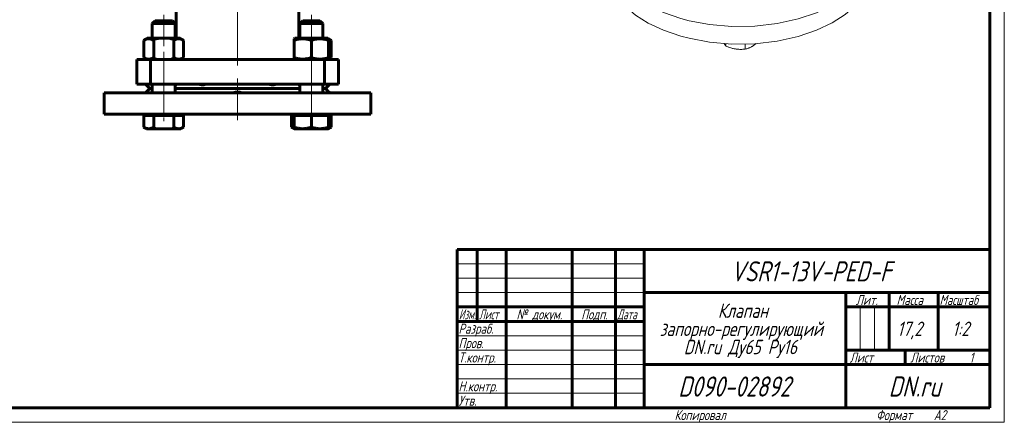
# Model space of a CAD drawing. Header units: millimetres. Extents: x 0 to 594, y 0 to 420.
# Tile 6 of 20: x 252 to 594, y 0 to 140. Entities that reach past the tile are written whole.
import ezdxf

# ---------------------------------------------------------------- set-up
doc = ezdxf.new("R2010")
doc.units = ezdxf.units.MM
for name, pattern in [('K5LT-1', [0]), ('K5LT_AXLED', [25.807274, 21.307274, -1.5, 1.5, -1.5]), ('K5LT_BASIC', [0]), ('K5LT_THIN', [0])]:
    doc.linetypes.add(name, pattern=pattern)
doc.layers.add('Системный слой', color=7, linetype='Continuous')
doc.layers.add('Системный слой (1)', color=7, linetype='Continuous', true_color=0x6c6c6c)
doc.styles.add('KDIMTEXTSTYLE', font='txt', dxfattribs={"width": 0.96, "oblique": 15, "height": 5})
doc.styles.add('KTEXTSTYLE', font='txt', dxfattribs={"width": 0.96, "height": 5})
doc.dimstyles.new('KDIMSTYLE (0.50)', dxfattribs={"dimtxt": 5, "dimasz": 1, "dimexe": 2, "dimexo": 0, "dimgap": 1, "dimtad": 1, "dimlfac": 2, "dimtxsty": 'KDIMTEXTSTYLE', "dimsah": 1, "dimcen": 0, "dimdle": 1, "dimadec": 0, "dimazin": 0, "dimtfac": 0.667, "dimtmove": 0, "dimatfit": 3, "dimfxl": 1, "dimtvp": 1, "dimtolj": 1, "dimtzin": 0, "dimarcsym": 0})

# ---------------------------------------------------------------- blocks, each defined once
blk = doc.blocks.new('U29')
at = {"layer": 'Системный слой (1)', "color": 143, "linetype": 'K5LT_BASIC', "lineweight": 60, "true_color": 0x33acca}
for p, q in [((306.53, 224.39), (306.53, 233.39)), ((306.53, 213.19), (306.53, 216.86)), ((306.53, 161.93), (306.53, 165.59)), ((306.53, 133.29), (306.53, 154.39))]:
    blk.add_line(p, q, dxfattribs=at)
blk = doc.blocks.new('U30')
at = {"layer": 'Системный слой (1)', "color": 143, "linetype": 'K5LT_BASIC', "lineweight": 60, "true_color": 0x33acca}
for p, q in [((349.03, 224.39), (349.03, 233.39)), ((349.03, 213.19), (349.03, 216.86)), ((349.03, 161.93), (349.03, 165.59)), ((349.03, 133.29), (349.03, 154.39))]:
    blk.add_line(p, q, dxfattribs=at)
blk = doc.blocks.new('U31')
at = {"layer": 'Системный слой (1)', "color": 143, "linetype": 'K5LT_BASIC', "lineweight": 60, "true_color": 0x33acca}
for p, q in [((359.42, 102.02), (359.73, 102.13)), ((359.73, 102.13), (360.04, 102.27)), ((360.04, 102.27), (360.34, 102.43))]:
    blk.add_line(p, q, dxfattribs=at)
blk = doc.blocks.new('U32')
at = {"layer": 'Системный слой (1)', "color": 143, "linetype": 'K5LT_BASIC', "lineweight": 60, "true_color": 0x33acca}
for p, q in [((346.49, 102.43), (346.79, 102.27)), ((346.79, 102.27), (347.1, 102.13)), ((347.1, 102.13), (347.42, 102.02))]:
    blk.add_line(p, q, dxfattribs=at)
blk = doc.blocks.new('U33')
at = {"layer": 'Системный слой (1)', "color": 143, "linetype": 'K5LT_BASIC', "lineweight": 60, "true_color": 0x33acca}
for p, q in [((359.73, 132.89), (359.42, 133)), ((360.04, 132.75), (359.73, 132.89)), ((360.34, 132.58), (360.04, 132.75))]:
    blk.add_line(p, q, dxfattribs=at)
blk = doc.blocks.new('U34')
at = {"layer": 'Системный слой (1)', "color": 143, "linetype": 'K5LT_BASIC', "lineweight": 60, "true_color": 0x33acca}
for p, q in [((360.04, 126.44), (360.34, 126.6)), ((359.42, 126.19), (359.73, 126.3)), ((359.73, 126.3), (360.04, 126.44))]:
    blk.add_line(p, q, dxfattribs=at)
blk = doc.blocks.new('U42')
at = {"layer": 'Системный слой (1)', "color": 143, "linetype": 'K5LT_BASIC', "lineweight": 60, "true_color": 0x33acca}
for p, q in [((298.15, 115.89), (297.28, 115.89)), ((349.42, 115.89), (306.15, 115.89)), ((358.28, 115.89), (357.42, 115.89))]:
    blk.add_line(p, q, dxfattribs=at)
blk = doc.blocks.new('U43')
at = {"layer": 'Системный слой (1)', "color": 143, "linetype": 'K5LT_BASIC', "lineweight": 60, "true_color": 0x33acca}
for p, q in [((353.42, 133.29), (347.72, 133.29)), ((359.12, 133.29), (353.42, 133.29))]:
    blk.add_line(p, q, dxfattribs=at)
blk = doc.blocks.new('U44')
at = {"layer": 'Системный слой (1)', "color": 143, "linetype": 'K5LT_BASIC', "lineweight": 60, "true_color": 0x33acca}
for p, q in [((349.09, 117.25), (348.96, 117.39)), ((349.24, 117.12), (349.09, 117.25)), ((349.42, 117.02), (349.24, 117.12))]:
    blk.add_line(p, q, dxfattribs=at)
blk = doc.blocks.new('U45')
at = {"layer": 'Системный слой (1)', "color": 143, "linetype": 'K5LT_BASIC', "lineweight": 60, "true_color": 0x33acca}
for p, q in [((306.33, 117.12), (306.15, 117.02)), ((306.48, 117.25), (306.33, 117.12)), ((306.61, 117.39), (306.48, 117.25))]:
    blk.add_line(p, q, dxfattribs=at)
blk = doc.blocks.new('U46')
at = {"layer": 'Системный слой (1)', "color": 143, "linetype": 'K5LT_BASIC', "lineweight": 60, "true_color": 0x33acca}
for p, q in [((297.72, 117.39), (297.87, 117.32)), ((297.87, 117.32), (298.02, 117.25)), ((298.02, 117.25), (298.15, 117.2))]:
    blk.add_line(p, q, dxfattribs=at)
blk = doc.blocks.new('U47')
at = {"layer": 'Системный слой (1)', "color": 143, "linetype": 'K5LT_BASIC', "lineweight": 60, "true_color": 0x33acca}
for p, q in [((357.42, 117.2), (357.55, 117.25)), ((357.55, 117.25), (357.7, 117.32)), ((357.7, 117.32), (357.85, 117.39))]:
    blk.add_line(p, q, dxfattribs=at)
blk = doc.blocks.new('U48')
at = {"layer": 'Системный слой (1)', "color": 143, "linetype": 'K5LT_BASIC', "lineweight": 60, "true_color": 0x33acca}
for p, q in [((299.15, 139.39), (302.15, 139.39)), ((302.15, 139.39), (305.15, 139.39))]:
    blk.add_line(p, q, dxfattribs=at)
blk = doc.blocks.new('U49')
at = {"layer": 'Системный слой (1)', "color": 143, "linetype": 'K5LT_BASIC', "lineweight": 60, "true_color": 0x33acca}
for p, q in [((298.15, 138.39), (302.15, 138.39)), ((302.15, 138.39), (306.15, 138.39))]:
    blk.add_line(p, q, dxfattribs=at)
blk = doc.blocks.new('U50')
at = {"layer": 'Системный слой (1)', "color": 143, "linetype": 'K5LT_BASIC', "lineweight": 60, "true_color": 0x33acca}
for p, q in [((359.53, 114.64), (359.55, 114.62)), ((359.55, 114.62), (359.62, 114.55)), ((359.62, 114.55), (359.73, 114.42)), ((359.73, 114.42), (359.75, 114.39))]:
    blk.add_line(p, q, dxfattribs=at)
blk = doc.blocks.new('U51')
at = {"layer": 'Системный слой (1)', "color": 143, "linetype": 'K5LT_BASIC', "lineweight": 60, "true_color": 0x33acca}
for p, q in [((295.81, 114.39), (295.94, 114.53)), ((295.94, 114.53), (296.01, 114.62)), ((296.01, 114.62), (296.03, 114.64))]:
    blk.add_line(p, q, dxfattribs=at)
blk = doc.blocks.new('D10')
at = {"layer": 'Системный слой (1)'}
for points in [[(356.19, 219.32), (359.08, 223.44), (355.22, 220.21), (356.04, 220.13)], [(296.48, 155.34), (300.35, 158.58), (299.53, 158.66), (299.38, 159.47)]]:
    blk.add_hatch(color=7, dxfattribs=at).paths.add_polyline_path(points)
at = {"layer": 'Системный слой (1)', "color": 7, "linetype": 'K5LT_THIN', "lineweight": 18, "true_color": 0xffffff}
for p, q in [((359.08, 223.44), (368.23, 233.39)), ((296.48, 155.34), (359.08, 223.44)), ((355.22, 220.21), (359.08, 223.44)), ((359.08, 223.44), (356.19, 219.32)), ((356.04, 220.13), (355.22, 220.21)), ((356.19, 219.32), (356.04, 220.13)), ((296.48, 155.34), (299.38, 159.47)), ((300.35, 158.58), (296.48, 155.34)), ((299.38, 159.47), (299.53, 158.66)), ((299.53, 158.66), (300.35, 158.58))]:
    blk.add_line(p, q, dxfattribs=at)
blk.add_arc((327.78, 189.39), 46.25, 224.9312, 40.8209, dxfattribs=at)
blk.add_arc((327.78, 189.39), 46.25, 224.9312, 40.8209, dxfattribs=at)
blk.add_wipeout([(370.23, 234.39), (370.23, 241.78), (382.9, 241.78), (382.9, 234.39)]).dxf.layer = 'Системный слой (1)'
blk.add_line((368.23, 233.39), (385.43, 233.39), dxfattribs=at)
at = {"layer": 'Системный слой (1)', "color": 7, "char_height": 5, "attachment_point": 1, "style": 'KTEXTSTYLE'}
for s, insert in [('\\fArial|b0|c204|p34;\\H5.0;\\W1.000;\\Q15;\\fGOST Type AU|b0|i0|c204|p34;\\Q15;\\W0.960;⌀', (370.23, 240.98)), ('\\fArial|b0|c204|p34;\\H5.0;\\W1.000;\\Q15;\\fGOST Type AU|b0|i0|c204|p34;\\Q15;\\W0.960;185', (373.54, 240.98))]:
    blk.add_mtext(s, dxfattribs=dict(at, insert=insert))
blk = doc.blocks.new('KDIMARROW_01')
at = {"layer": 'Системный слой'}
blk.add_hatch(color=0, dxfattribs=at).paths.add_polyline_path([(0, 0), (-5, 0.66), (-4.5, 0), (-5, -0.66)])
at = {"layer": 'Системный слой', "color": 0, "linetype": 'K5LT_THIN', "lineweight": 18}
for p, q in [((-4.5, 0), (-5, 0.66)), ((-5, 0.66), (0, 0)), ((0, 0), (-5, -0.66)), ((-5, -0.66), (-4.5, 0))]:
    blk.add_line(p, q, dxfattribs=at)
at = {"layer": 'Системный слой (1)', "color": 0, "linetype": 'K5LT_THIN', "lineweight": 18}
blk.add_line((327.78, 189.39), (327.28, 189.39), dxfattribs=at)
blk = doc.blocks.new('U191')
at = {"layer": 'Системный слой (1)', "color": 7, "linetype": 'K5LT_THIN', "lineweight": 18, "true_color": 0xffffff}
for p, q in [((496.76, 131.45), (496.96, 131.11)), ((496.96, 131.11), (497.16, 130.81)), ((497.16, 130.81), (497.35, 130.56))]:
    blk.add_line(p, q, dxfattribs=at)
blk = doc.blocks.new('U193')
at = {"layer": 'Системный слой (1)', "color": 7, "linetype": 'K5LT_THIN', "lineweight": 18, "true_color": 0xffffff}
for p, q in [((506.49, 130.5), (506.96, 130.79)), ((506.96, 130.79), (507.43, 131.11)), ((507.43, 131.11), (507.89, 131.46))]:
    blk.add_line(p, q, dxfattribs=at)
blk = doc.blocks.new('U210')
at = {"layer": 'Системный слой (1)', "color": 7, "linetype": 'K5LT_THIN', "lineweight": 18, "true_color": 0xffffff}
for p, q in [((456.05, 165.31), (456, 164.08)), ((548.5, 164.08), (548.45, 165.31)), ((456, 164.08), (456.4, 160.58)), ((547.09, 157.52), (548.19, 161.01)), ((548.19, 161.01), (548.5, 164.08)), ((456.4, 160.58), (457.6, 157.13)), ((545.15, 154.11), (547.09, 157.52)), ((457.6, 157.13), (459.59, 153.77)), ((542.38, 150.8), (545.15, 154.11)), ((459.59, 153.77), (462.38, 150.55)), ((462.38, 150.55), (465.98, 147.52)), ((538.73, 147.67), (542.38, 150.8)), ((465.98, 147.52), (470.39, 144.72)), ((534.2, 144.77), (538.73, 147.67)), ((470.39, 144.72), (475.63, 142.25)), ((528.74, 142.19), (534.2, 144.77)), ((475.63, 142.25), (481.68, 140.17)), ((481.68, 140.17), (484.55, 139.41)), ((522.38, 140.04), (528.74, 142.19)), ((484.55, 139.41), (491.69, 138.09)), ((491.69, 138.09), (499.41, 137.43)), ((499.41, 137.43), (507.39, 137.55)), ((507.39, 137.55), (515.18, 138.44)), ((515.18, 138.44), (522.38, 140.04))]:
    blk.add_line(p, q, dxfattribs=at)
blk = doc.blocks.new('U213')
at = {"layer": 'Системный слой (1)', "color": 7, "linetype": 'K5LT_THIN', "lineweight": 18, "true_color": 0xffffff}
for p, q in [((456, 157.96), (456.4, 154.46)), ((548.19, 154.89), (548.5, 157.96)), ((456.4, 154.46), (457.6, 151.01)), ((547.09, 151.4), (548.19, 154.89)), ((457.6, 151.01), (459.59, 147.65)), ((545.15, 147.98), (547.09, 151.4)), ((459.59, 147.65), (462.38, 144.43)), ((542.38, 144.68), (545.15, 147.98)), ((462.38, 144.43), (465.98, 141.39)), ((538.73, 141.55), (542.38, 144.68)), ((465.98, 141.39), (470.39, 138.6)), ((534.2, 138.65), (538.73, 141.55)), ((470.39, 138.6), (475.63, 136.12)), ((528.74, 136.07), (534.2, 138.65)), ((475.63, 136.12), (481.68, 134.04)), ((481.68, 134.04), (484.55, 133.29)), ((515.18, 132.32), (522.38, 133.92)), ((522.38, 133.92), (528.74, 136.07)), ((484.55, 133.29), (491.69, 131.96)), ((491.69, 131.96), (499.41, 131.31)), ((499.41, 131.31), (507.39, 131.42)), ((507.39, 131.42), (515.18, 132.32))]:
    blk.add_line(p, q, dxfattribs=at)
blk = doc.blocks.new('U222')
at = {"color": 7, "linetype": 'K5LT_THIN', "lineweight": 18, "true_color": 0xffffff}
for p, q in [((594, 420), (594, 0)), ((404, 55), (469, 55)), ((404, 50), (469, 50)), ((404, 45), (469, 45)), ((543.96, 25), (543.96, 40)), ((548.98, 25), (548.98, 40)), ((404, 30), (469, 30)), ((404, 25), (469, 25)), ((404, 20), (469, 20)), ((404, 15), (469, 15)), ((404, 10), (469, 10)), ((594, 0), (0, 0))]:
    blk.add_line(p, q, dxfattribs=at)
at = {"color": 143, "linetype": 'K5LT_BASIC', "lineweight": 60, "true_color": 0x33acca}
for p, q in [((589, 415), (589, 5)), ((404, 60), (589, 60)), ((404, 5), (404, 60)), ((411, 35), (411, 60)), ((421, 5), (421, 60)), ((444, 5), (444, 60)), ((459, 5), (459, 60)), ((469, 5), (469, 60)), ((469, 45), (589, 45)), ((539, 5), (539, 45)), ((554, 25), (554, 45)), ((571, 25), (571, 45)), ((404, 40), (469, 40)), ((539, 40), (554, 40)), ((554, 40), (589, 40)), ((404, 35), (469, 35)), ((539, 25), (589, 25)), ((559.57, 20), (559.57, 25)), ((469, 20), (539, 20)), ((539, 20), (589, 20)), ((589, 5), (20, 5))]:
    blk.add_line(p, q, dxfattribs=at)
at = {"color": 7, "attachment_point": 1, "style": 'KTEXTSTYLE'}
for s, insert, char_height in [('\\fArial|b0|c204|p34;\\H5.0;\\W1.000;\\Q15;\\fGOST Type AU|b0|i0|c204|p34;\\Q15;\\W0.960;\\H7.00;VSR1-13V-PED-F', (499.02, 55.86), 7), ('\\fArial|b0|c204|p34;\\H5.0;\\W1.000;\\Q15;\\fGOST Type AU|b0|i0|c204|p34;\\Q15;\\W0.926;\\H3.50;Масштаб', (571.52, 44.18), 3.5), ('\\fArial|b0|c204|p34;\\H5.0;\\W1.000;\\Q15;\\fGOST Type AU|b0|i0|c204|p34;\\Q15;\\W0.960;Клапан', (494.56, 41.21), 5), ('\\fArial|b0|c204|p34;\\H5.0;\\W1.000;\\Q15;\\fGOST Type AU|b0|i0|c204|p34;\\Q15;\\W0.960;\\H3.50;Лит.', (542.47, 44.18), 3.5), ('\\fArial|b0|c204|p34;\\H5.0;\\W1.000;\\Q15;\\fGOST Type AU|b0|i0|c204|p34;\\Q15;\\W0.960;\\H3.50;Масса', (556.58, 44.18), 3.5), ('\\fArial|b0|c204|p34;\\H5.0;\\W1.000;\\Q15;\\fGOST Type AU|b0|i0|c204|p34;\\Q15;\\W0.786;\\H3.50;Изм.', (404.62, 39.18), 3.5), ('\\fArial|b0|c204|p34;\\H5.0;\\W1.000;\\Q15;\\fGOST Type AU|b0|i0|c204|p34;\\Q15;\\W0.800;\\H3.50;Лист', (411.61, 39.18), 3.5), ('\\fArial|b0|c204|p34;\\H5.0;\\W1.000;\\Q15;\\fGOST Type AU|b0|i0|c204|p34;\\Q15;\\W0.960;\\H3.50;№ докум.', (424.63, 39.18), 3.5), ('\\fArial|b0|c204|p34;\\H5.0;\\W1.000;\\Q15;\\fGOST Type AU|b0|i0|c204|p34;\\Q15;\\W0.960;\\H3.50;Подп.', (447.1, 39.18), 3.5), ('\\fArial|b0|c204|p34;\\H5.0;\\W1.000;\\Q15;\\fGOST Type AU|b0|i0|c204|p34;\\Q15;\\W0.800;\\H3.50;Дата', (459.61, 39.18), 3.5), ('\\fArial|b0|c204|p34;\\H5.0;\\W1.000;\\Q15;\\fGOST Type AU|b0|i0|c204|p34;\\Q15;\\W0.960;\\H3.50;Разраб.', (404.5, 34.18), 3.5), ('\\fArial|b0|c204|p34;\\H5.0;\\W1.000;\\Q15;\\fGOST Type AU|b0|i0|c204|p34;\\Q15;\\W0.960;запорно-регулирующий', (474.38, 34.9), 5), ('\\fArial|b0|c204|p34;\\H5.0;\\W1.000;\\Q15;\\fGOST Type AU|b0|i0|c204|p34;\\Q15;\\W0.960;17,2', (556.83, 34.9), 5), ('\\fArial|b0|c204|p34;\\H5.0;\\W1.000;\\Q15;\\fGOST Type AU|b0|i0|c204|p34;\\Q15;\\W0.960;{\\c16737820;1:2}', (575.92, 34.9), 5), ('\\fArial|b0|c204|p34;\\H5.0;\\W1.000;\\Q15;\\fGOST Type AU|b0|i0|c204|p34;\\Q15;\\W0.960;\\H3.50;Пров.', (404.5, 29.18), 3.5), ('\\fArial|b0|c204|p34;\\H5.0;\\W1.000;\\Q15;\\fGOST Type AU|b0|i0|c204|p34;\\Q15;\\W0.960;DN.ru Ду65 Ру16', (482.72, 28.59), 5), ('\\fArial|b0|c204|p34;\\H5.0;\\W1.000;\\Q15;\\fGOST Type AU|b0|i0|c204|p34;\\Q15;\\W0.960;\\H3.50;Т.контр.', (404.5, 24.18), 3.5), ('\\fArial|b0|c204|p34;\\H5.0;\\W1.000;\\Q15;\\fGOST Type AU|b0|i0|c204|p34;\\Q15;\\W0.960;\\H3.50;Лист', (540.32, 24.18), 3.5), ('\\fArial|b0|c204|p34;\\H5.0;\\W1.000;\\Q15;\\fGOST Type AU|b0|i0|c204|p34;\\Q15;\\W0.960;\\H3.50;Листов', (561.36, 24.18), 3.5), ('\\fArial|b0|c204|p34;\\H5.0;\\W1.000;\\Q15;\\fGOST Type AU|b0|i0|c204|p34;\\Q15;\\W0.960;\\H3.50;1', (581.91, 24.18), 3.5), ('\\fArial|b0|c204|p34;\\H5.0;\\W1.000;\\Q15;\\fGOST Type AU|b0|i0|c204|p34;\\Q15;\\W0.960;\\H3.50;Н.контр.', (404.5, 14.18), 3.5), ('\\fArial|b0|c204|p34;\\H5.0;\\W1.000;\\Q15;\\fGOST Type AU|b0|i0|c204|p34;\\Q15;\\W0.960;\\H7.00;D090-02892', (480.78, 15.86), 7), ('\\fArial|b0|c204|p34;\\H5.0;\\W1.000;\\Q15;\\fGOST Type AU|b0|i0|c204|p34;\\Q15;\\W0.960;\\H7.00;DN.ru', (553.84, 15.86), 7), ('\\fArial|b0|c204|p34;\\H5.0;\\W1.000;\\Q15;\\fGOST Type AU|b0|i0|c204|p34;\\Q15;\\W0.960;\\H3.50;Утв.', (404.5, 9.18), 3.5), ('\\fArial|b0|c204|p34;\\H5.0;\\W1.000;\\Q15;\\fGOST Type AU|b0|i0|c204|p34;\\Q15;\\W0.960;\\H3.50;Копировал', (479.5, 4.18), 3.5), ('\\fArial|b0|c204|p34;\\H5.0;\\W1.000;\\Q15;\\fGOST Type AU|b0|i0|c204|p34;\\Q15;\\W0.960;\\H3.50;Формат', (549.5, 4.18), 3.5), ('\\fArial|b0|c204|p34;\\H5.0;\\W1.000;\\Q15;\\fGOST Type AU|b0|i0|c204|p34;\\Q15;\\W0.960;\\H3.50;A2', (569.5, 4.18), 3.5)]:
    blk.add_mtext(s, dxfattribs=dict(at, insert=insert, char_height=char_height))

msp = doc.modelspace()

# ---------------------------------------------------------------- linework, layer by layer
at = {"layer": 'Системный слой (1)', "color": 30, "linetype": 'K5LT_AXLED', "lineweight": 18, "true_color": 0xff8000}
for p, q in [((327.7841, 123.894), (327.7841, 245.6031)), ((302.1515, 141.394), (302.1515, 130.5849)), ((353.4167, 141.394), (353.4167, 130.5849)), ((302.1515, 128.6031), (302.1515, 104.494)), ((353.4167, 128.6031), (353.4167, 104.494)), ((327.7841, 104.894), (327.7841, 119.394))]:
    msp.add_line(p, q, dxfattribs=at)
at = {"layer": 'Системный слой (1)', "color": 143, "linetype": 'K5LT_BASIC', "lineweight": 60, "true_color": 0x33acca}
for p, q in [((298.1515, 138.394), (299.1515, 139.394)), ((298.1515, 133.294), (298.1515, 138.394)), ((306.1515, 138.394), (305.1515, 139.394)), ((306.1515, 133.294), (306.1515, 138.394)), ((349.4167, 138.394), (350.4167, 139.394)), ((349.4167, 138.394), (357.4167, 138.394)), ((349.4167, 133.294), (349.4167, 138.394)), ((350.4167, 139.394), (356.4167, 139.394)), ((357.4167, 138.394), (356.4167, 139.394)), ((357.4167, 133.294), (357.4167, 138.394)), ((295.2233, 132.5849), (296.4515, 133.294)), ((295.2233, 126.6031), (295.2233, 132.5849)), ((307.8515, 133.294), (296.4515, 133.294)), ((298.6874, 126.6031), (298.6874, 132.5849)), ((305.6156, 126.6031), (305.6156, 132.5849)), ((309.0797, 132.5849), (307.8515, 133.294)), ((309.0797, 126.6031), (309.0797, 132.5849)), ((347.4167, 133.1208), (347.7167, 133.294)), ((347.4167, 132.5849), (347.4167, 133.1208)), ((347.4167, 126.6031), (347.4167, 132.5849)), ((353.4167, 126.6031), (353.4167, 132.5849)), ((359.4167, 133.1208), (359.1167, 133.294)), ((360.3449, 132.5849), (359.4167, 133.1208)), ((359.4167, 133.1208), (359.4167, 132.5849)), ((359.4167, 126.6031), (359.4167, 132.5849)), ((360.3449, 126.6031), (360.3449, 132.5849)), ((296.4515, 125.894), (295.2233, 126.6031)), ((307.8515, 125.894), (309.0797, 126.6031)), ((347.4167, 126.0672), (347.4167, 126.6031)), ((359.1167, 125.894), (360.3449, 126.6031)), ((359.4167, 126.6031), (359.4167, 126.0672)), ((292.7841, 117.394), (292.7841, 125.894)), ((292.7841, 125.894), (297.5506, 125.894)), ((297.5506, 117.394), (297.5506, 125.894)), ((297.5506, 125.894), (358.0175, 125.894)), ((347.7167, 125.894), (347.4167, 126.0672)), ((358.0175, 125.894), (362.7841, 125.894)), ((358.0175, 117.394), (358.0175, 125.894)), ((359.1167, 125.894), (359.4167, 126.0672)), ((362.7841, 117.394), (362.7841, 125.894)), ((292.7841, 117.394), (297.5506, 117.394)), ((295.7841, 117.394), (297.2841, 115.894)), ((297.5506, 117.394), (358.0175, 117.394)), ((298.1515, 114.394), (298.1515, 117.394)), ((306.1515, 114.394), (306.1515, 117.394)), ((349.4167, 114.394), (349.4167, 117.394)), ((357.4167, 114.394), (357.4167, 117.394)), ((358.0175, 117.394), (362.7841, 117.394)), ((359.7841, 117.394), (358.2841, 115.894)), ((281.5341, 114.394), (374.0341, 114.394)), ((281.5341, 106.894), (281.5341, 114.394)), ((297.2841, 115.894), (296.034, 114.6439)), ((306.1604, 114.394), (306.1515, 114.4008)), ((349.4167, 114.4008), (349.4078, 114.394)), ((358.2841, 115.894), (359.5341, 114.6439)), ((374.0341, 106.894), (374.0341, 114.394)), ((281.5341, 106.894), (374.0341, 106.894)), ((295.2233, 106.494), (296.9553, 106.494)), ((295.2233, 106.494), (295.2233, 102.4299)), ((296.1515, 106.894), (296.1515, 106.494)), ((296.9553, 106.494), (298.6874, 106.494)), ((298.6874, 106.494), (298.6874, 102.4299)), ((298.6874, 106.494), (302.1515, 106.494)), ((302.1515, 106.494), (305.6156, 106.494)), ((305.6156, 106.494), (307.3476, 106.494)), ((305.6156, 106.494), (305.6156, 102.4299)), ((307.3476, 106.494), (309.0797, 106.494)), ((308.1515, 106.894), (308.1515, 106.494)), ((309.0797, 106.494), (309.0797, 102.4299)), ((346.4885, 106.494), (346.4885, 102.4299)), ((346.4885, 106.494), (347.4167, 106.494)), ((347.4167, 106.894), (347.4167, 106.494)), ((347.4167, 106.494), (350.4167, 106.494)), ((347.4167, 106.494), (347.4167, 102.4299)), ((350.4167, 106.494), (353.4167, 106.494)), ((353.4167, 106.494), (356.4167, 106.494)), ((353.4167, 106.494), (353.4167, 102.4299)), ((356.4167, 106.494), (359.4167, 106.494)), ((359.4167, 106.894), (359.4167, 106.494)), ((359.4167, 106.494), (360.3449, 106.494)), ((359.4167, 106.494), (359.4167, 102.4299)), ((360.3449, 106.494), (360.3449, 102.4299)), ((295.2233, 102.4299), (296.1515, 101.894)), ((296.1515, 101.894), (296.9553, 101.894)), ((296.9553, 101.894), (302.1515, 101.894)), ((302.1515, 101.894), (307.3476, 101.894)), ((307.3476, 101.894), (308.1515, 101.894)), ((309.0797, 102.4299), (308.1515, 101.894)), ((346.4885, 102.4299), (347.4167, 101.894)), ((347.4167, 101.894), (347.4167, 102.4299)), ((347.4167, 101.894), (350.4167, 101.894)), ((350.4167, 101.894), (356.4167, 101.894)), ((356.4167, 101.894), (359.4167, 101.894)), ((360.3449, 102.4299), (359.4167, 101.894)), ((359.4167, 102.4299), (359.4167, 101.894))]:
    msp.add_line(p, q, dxfattribs=at)
at = {"layer": 'Системный слой (1)', "color": 7, "linetype": 'K5LT_THIN', "lineweight": 18, "true_color": 0xffffff}
for p, q in [((497.3526, 131.4066), (497.3526, 130.5565)), ((504.0448, 131.2765), (504.0448, 129.5213))]:
    msp.add_line(p, q, dxfattribs=at)
at = {"layer": 'Системный слой (1)', "color": 143, "linetype": 'K5LT_BASIC', "lineweight": 60, "true_color": 0x33acca}
for points, knots in [([(298.6874, 132.5849), (298.5528, 132.6626), (298.3299, 132.7801), (298.0361, 132.9058), (297.8356, 132.9763), (297.6441, 133.0327), (297.4495, 133.0773), (297.226, 133.1096), (297.0151, 133.1229), (296.813, 133.1193), (296.62, 133.1014), (296.4329, 133.0708), (296.2194, 133.0212), (295.9247, 132.9289), (295.5822, 132.782), (295.332, 132.6476), (295.2233, 132.5849)], [0, 0, 0, 0, 2.03197676, 3.33971817, 4.35691028, 4.98286377, 6.14673398, 7.19733448, 8.23107414, 9.20464301, 10.12610383, 11.03238569, 11.92740894, 13.24282625, 15.35658079, 17, 17, 17, 17]), ([(309.0797, 132.5849), (308.9451, 132.6626), (308.7222, 132.7801), (308.4284, 132.9058), (308.2279, 132.9763), (308.0364, 133.0327), (307.8418, 133.0773), (307.6183, 133.1096), (307.4074, 133.1229), (307.2053, 133.1193), (307.0123, 133.1014), (306.8252, 133.0708), (306.6118, 133.0212), (306.317, 132.9289), (305.9745, 132.782), (305.7243, 132.6476), (305.6156, 132.5849)], [0, 0, 0, 0, 2.03197676, 3.33971817, 4.35691028, 4.98286377, 6.14673398, 7.19733448, 8.23107414, 9.20464301, 10.12610383, 11.03238569, 11.92740894, 13.24282625, 15.35658079, 17, 17, 17, 17]), ([(353.4167, 132.5849), (353.2119, 132.6531), (352.9096, 132.7462), (352.4725, 132.8615), (352.1711, 132.9304), (351.8163, 132.9995), (351.5329, 133.0439), (351.1954, 133.0838), (350.8855, 133.1096), (350.5202, 133.1229), (350.1703, 133.1193), (349.836, 133.1014), (349.5119, 133.0708), (349.1422, 133.0212), (348.6316, 132.9289), (348.0384, 132.782), (347.605, 132.6476), (347.4167, 132.5849)], [0, 0, 0, 0, 1.88979329, 2.77228609, 3.97396019, 4.61319912, 5.96225261, 6.50830656, 7.62070709, 8.71525498, 9.7460926, 10.72175699, 11.68134955, 12.62902123, 14.02181603, 16.25990907, 18, 18, 18, 18]), ([(359.4167, 132.5849), (359.2119, 132.6531), (358.9096, 132.7462), (358.4725, 132.8615), (358.1711, 132.9304), (357.8163, 132.9995), (357.5329, 133.0439), (357.1954, 133.0838), (356.8855, 133.1096), (356.5202, 133.1229), (356.1703, 133.1193), (355.836, 133.1014), (355.5119, 133.0708), (355.1422, 133.0212), (354.6316, 132.9289), (354.0384, 132.782), (353.605, 132.6476), (353.4167, 132.5849)], [0, 0, 0, 0, 1.88979329, 2.77228609, 3.97396019, 4.61319913, 5.96225261, 6.50830656, 7.62070709, 8.71525498, 9.7460926, 10.72175699, 11.68134955, 12.62902123, 14.02181603, 16.25990907, 18, 18, 18, 18]), ([(295.2233, 126.6031), (295.3579, 126.5254), (295.5807, 126.4079), (295.8745, 126.2821), (296.075, 126.2116), (296.2665, 126.1553), (296.4611, 126.1106), (296.6847, 126.0783), (296.8955, 126.0651), (297.0976, 126.0686), (297.2906, 126.0865), (297.4777, 126.1172), (297.6912, 126.1668), (297.9859, 126.259), (298.3284, 126.406), (298.5787, 126.5403), (298.6874, 126.6031)], [0, 0, 0, 0, 2.03197676, 3.33971817, 4.35691028, 4.98286377, 6.14673398, 7.19733448, 8.23107414, 9.20464301, 10.12610383, 11.03238569, 11.92740894, 13.24282625, 15.35658079, 17, 17, 17, 17]), ([(305.6156, 126.6031), (305.7502, 126.5254), (305.973, 126.4079), (306.2668, 126.2821), (306.4673, 126.2116), (306.6588, 126.1553), (306.8534, 126.1106), (307.077, 126.0783), (307.2878, 126.0651), (307.4899, 126.0686), (307.6829, 126.0865), (307.87, 126.1172), (308.0835, 126.1668), (308.3782, 126.259), (308.7207, 126.406), (308.971, 126.5403), (309.0797, 126.6031)], [0, 0, 0, 0, 2.03197676, 3.33971817, 4.35691028, 4.98286377, 6.14673398, 7.19733448, 8.23107414, 9.20464301, 10.12610383, 11.03238569, 11.92740894, 13.24282625, 15.35658079, 17, 17, 17, 17]), ([(347.4167, 126.6031), (347.6215, 126.5348), (347.9238, 126.4417), (348.3609, 126.3264), (348.6623, 126.2575), (349.0171, 126.1884), (349.3005, 126.144), (349.638, 126.1042), (349.9479, 126.0783), (350.3132, 126.0651), (350.6631, 126.0686), (350.9974, 126.0865), (351.3215, 126.1172), (351.6912, 126.1668), (352.2018, 126.259), (352.795, 126.406), (353.2284, 126.5403), (353.4167, 126.6031)], [0, 0, 0, 0, 1.88979329, 2.77228609, 3.97396019, 4.61319913, 5.96225261, 6.50830656, 7.62070709, 8.71525498, 9.7460926, 10.72175699, 11.68134955, 12.62902123, 14.02181603, 16.25990907, 18, 18, 18, 18]), ([(353.4167, 126.6031), (353.6215, 126.5348), (353.9238, 126.4417), (354.3609, 126.3264), (354.6623, 126.2575), (355.0171, 126.1884), (355.3005, 126.144), (355.638, 126.1042), (355.9479, 126.0783), (356.3132, 126.0651), (356.6631, 126.0686), (356.9974, 126.0865), (357.3215, 126.1172), (357.6912, 126.1668), (358.2018, 126.259), (358.795, 126.406), (359.2284, 126.5403), (359.4167, 126.6031)], [0, 0, 0, 0, 1.88979329, 2.77228609, 3.97396019, 4.61319913, 5.96225261, 6.50830656, 7.62070709, 8.71525498, 9.7460926, 10.72175699, 11.68134955, 12.62902123, 14.02181603, 16.25990907, 18, 18, 18, 18]), ([(314.2662, 117.394), (314.4028, 117.3461), (314.6528, 117.2701), (314.9643, 117.2039), (315.2166, 117.1669), (315.4348, 117.1471), (315.6837, 117.1412), (315.9367, 117.1543), (316.1878, 117.189), (316.4444, 117.2469), (316.657, 117.3174), (316.7896, 117.3739), (316.8333, 117.394)], [0, 0, 0, 0, 1.96540333, 3.5509488, 4.39441728, 5.53916454, 6.66583496, 8.00779787, 9.31411017, 10.55869725, 12.17694603, 13, 13, 13, 13]), ([(338.7349, 117.394), (338.8391, 117.3461), (339.0379, 117.2701), (339.3049, 117.2039), (339.5324, 117.1669), (339.7373, 117.1471), (339.9822, 117.1412), (340.244, 117.1543), (340.5184, 117.189), (340.8139, 117.2469), (341.0739, 117.3174), (341.2446, 117.3739), (341.3019, 117.394)], [0, 0, 0, 0, 1.96540335, 3.55094883, 4.39441732, 5.53916457, 6.66583499, 8.00779788, 9.31411018, 10.55869726, 12.17694604, 13, 13, 13, 13]), ([(329.1734, 114.394), (329.0596, 114.4358), (328.8343, 114.5078), (328.5182, 114.5791), (328.2312, 114.6214), (327.9629, 114.6432), (327.683, 114.6461), (327.4248, 114.6301), (327.1413, 114.5949), (326.8474, 114.5367), (326.5829, 114.4605), (326.438, 114.4099), (326.3948, 114.394)], [0, 0, 0, 0, 1.71616081, 3.30633934, 4.45658133, 5.67116288, 6.95316196, 8.24097209, 9.17172571, 10.83861297, 12.34876439, 13, 13, 13, 13]), ([(295.2233, 102.4299), (295.3386, 102.3633), (295.5168, 102.2681), (295.7592, 102.1573), (295.9721, 102.0725), (296.2086, 101.9957), (296.471, 101.9346), (296.7195, 101.9009), (296.8818, 101.894), (296.9553, 101.894)], [0, 0, 0, 0, 2.04811613, 3.14539177, 4.2420772, 5.75149837, 7.23073793, 8.74733889, 10, 10, 10, 10]), ([(296.9553, 101.894), (297.0354, 101.894), (297.1923, 101.9013), (297.443, 101.9354), (297.7169, 101.9987), (297.9843, 102.0884), (298.3121, 102.2258), (298.5353, 102.3421), (298.6874, 102.4299)], [0, 0, 0, 0, 1.2286886, 2.40797336, 3.8571296, 5.46193539, 6.56897438, 9, 9, 9, 9]), ([(305.6156, 102.4299), (305.7309, 102.3633), (305.9091, 102.2681), (306.1515, 102.1573), (306.3644, 102.0725), (306.6009, 101.9957), (306.8633, 101.9346), (307.1118, 101.9009), (307.2741, 101.894), (307.3476, 101.894)], [0, 0, 0, 0, 2.04811613, 3.14539177, 4.2420772, 5.75149837, 7.23073793, 8.74733889, 10, 10, 10, 10]), ([(307.3476, 101.894), (307.4277, 101.894), (307.5847, 101.9013), (307.8353, 101.9354), (308.1092, 101.9987), (308.3766, 102.0884), (308.7044, 102.2258), (308.9276, 102.3421), (309.0797, 102.4299)], [0, 0, 0, 0, 1.2286886, 2.40797336, 3.8571296, 5.46193539, 6.56897438, 9, 9, 9, 9]), ([(347.4167, 102.4299), (347.6165, 102.3633), (347.9251, 102.2681), (348.345, 102.1573), (348.6495, 102.0873), (348.9915, 102.0196), (349.3828, 101.9577), (349.8143, 101.9133), (350.1631, 101.8963), (350.3529, 101.894), (350.4167, 101.894)], [0, 0, 0, 0, 2.25292775, 3.45993095, 4.66628492, 5.61661269, 7.21890695, 8.94425936, 10.3090089, 11, 11, 11, 11]), ([(350.4167, 101.894), (350.5555, 101.894), (350.8273, 101.9013), (351.2614, 101.9354), (351.7358, 101.9987), (352.1303, 102.0751), (352.5588, 102.1741), (352.9475, 102.2792), (353.2792, 102.384), (353.4167, 102.4299)], [0, 0, 0, 0, 1.36520955, 2.67552596, 4.28569956, 6.0688171, 6.61385763, 8.58985194, 10, 10, 10, 10]), ([(353.4167, 102.4299), (353.6165, 102.3633), (353.9251, 102.2681), (354.345, 102.1573), (354.6495, 102.0873), (354.9915, 102.0196), (355.3828, 101.9577), (355.8143, 101.9133), (356.1631, 101.8963), (356.3529, 101.894), (356.4167, 101.894)], [0, 0, 0, 0, 2.25292775, 3.45993095, 4.66628492, 5.61661269, 7.21890695, 8.94425936, 10.3090089, 11, 11, 11, 11]), ([(356.4167, 101.894), (356.5555, 101.894), (356.8273, 101.9013), (357.2614, 101.9354), (357.7358, 101.9987), (358.1303, 102.0751), (358.5588, 102.1741), (358.9475, 102.2792), (359.2792, 102.384), (359.4167, 102.4299)], [0, 0, 0, 0, 1.36520955, 2.67552596, 4.28569956, 6.0688171, 6.61385763, 8.58985194, 10, 10, 10, 10])]:
    msp.add_open_spline(points, degree=3, knots=knots, dxfattribs=at)
at = {"layer": 'Системный слой (1)', "color": 7, "linetype": 'K5LT-1'}
for points, knots in [([(305.6156, 132.5849), (305.4542, 132.6315), (305.0417, 132.7443), (304.2922, 132.9173), (303.5379, 133.0384), (302.9557, 133.092), (302.6315, 133.1106), (302.4216, 133.1179), (302.2455, 133.1207), (302.0561, 133.1211), (301.8185, 133.1167), (301.5332, 133.1037), (301.1236, 133.0739), (300.5302, 133.0047), (299.8543, 132.8817), (299.221, 132.733), (298.8647, 132.6361), (298.6874, 132.5849)], [0, 0, 0, 0, 3.15229629, 8.02402693, 14.43035773, 17.47429983, 18.99627089, 20.51824194, 21.40985484, 22.30146773, 24.08469353, 25.86791932, 27.65114512, 31.79250392, 37.07252473, 40.53626237, 44, 44, 44, 44]), ([(298.6874, 126.6031), (298.8487, 126.5565), (299.2612, 126.4436), (300.0107, 126.2706), (300.765, 126.1496), (301.3473, 126.096), (301.6714, 126.0773), (301.8813, 126.0701), (302.0574, 126.0673), (302.2468, 126.0669), (302.4844, 126.0712), (302.7697, 126.0842), (303.1793, 126.114), (303.7727, 126.1833), (304.4486, 126.3063), (305.082, 126.4549), (305.4383, 126.5519), (305.6156, 126.6031)], [0, 0, 0, 0, 3.15229629, 8.02402693, 14.43035773, 17.47429983, 18.99627089, 20.51824194, 21.40985484, 22.30146773, 24.08469353, 25.86791932, 27.65114512, 31.79250392, 37.07252473, 40.53626237, 44, 44, 44, 44]), ([(298.6874, 102.4299), (298.7607, 102.4087), (298.9518, 102.3548), (299.321, 102.2577), (299.8353, 102.1385), (300.374, 102.0385), (300.8758, 101.9687), (301.2292, 101.933), (301.5125, 101.9129), (301.7256, 101.902), (301.9388, 101.8954), (302.0807, 101.894), (302.1515, 101.894)], [0, 0, 0, 0, 1.43286195, 3.72544107, 7.16430976, 11.33828068, 14.00371051, 16.66914034, 18.00185526, 19.33457017, 20.66728509, 22, 22, 22, 22]), ([(302.1515, 101.894), (302.2481, 101.894), (302.4418, 101.8967), (302.7328, 101.9089), (303.0228, 101.929), (303.3851, 101.964), (303.8185, 102.0215), (304.3974, 102.1236), (304.9972, 102.2589), (305.4264, 102.3753), (305.6156, 102.4299)], [0, 0, 0, 0, 1.81846407, 3.63692813, 5.4553922, 7.27385627, 10.46569137, 13.65752648, 18.30421618, 22, 22, 22, 22])]:
    msp.add_open_spline(points, degree=3, knots=knots, dxfattribs=at)
at = {"layer": 'Системный слой (1)', "color": 7, "linetype": 'K5LT_THIN', "lineweight": 18, "true_color": 0xffffff}
for points, knots in [([(497.3526, 130.5565), (497.5754, 130.4677), (497.9196, 130.3367), (498.4834, 130.1407), (499.0246, 129.971), (499.6189, 129.8128), (500.1716, 129.6908), (500.5216, 129.6287), (500.6987, 129.6013)], [0, 0, 0, 0, 1.84330452, 2.83085259, 4.59541038, 6.21827602, 7.59352896, 9, 9, 9, 9]), ([(504.0448, 129.5213), (504.2419, 129.5694), (504.5821, 129.6626), (505.0489, 129.8195), (505.4382, 129.9713), (505.8093, 130.1356), (506.1607, 130.311), (506.3903, 130.4379), (506.4942, 130.4979)], [0, 0, 0, 0, 2.22744919, 3.81786948, 5.17634853, 6.50766414, 7.87260501, 9, 9, 9, 9]), ([(500.6987, 129.6013), (500.8535, 129.5774), (501.1566, 129.5365), (501.6408, 129.4894), (502.1699, 129.4593), (502.6099, 129.4536), (503.0879, 129.4604), (503.5215, 129.4792), (503.8914, 129.5076), (504.0448, 129.5213)], [0, 0, 0, 0, 1.36520955, 2.67552596, 4.28569956, 6.0688171, 6.61385763, 8.58985194, 10, 10, 10, 10])]:
    msp.add_open_spline(points, degree=3, knots=knots, dxfattribs=at)

# ---------------------------------------------------------------- block references
at = {"layer": 'Системный слой (1)'}
for name in ['U29', 'U30', 'U210', 'U213', 'U49', 'U48', 'U43', 'U33', 'U191', 'U193', 'U34', 'U46', 'U45', 'U44', 'U47', 'U51', 'U42', 'U50', 'U32', 'U31']:
    msp.add_blockref(name, (0, 0), dxfattribs=at)

# ---------------------------------------------------------------- next in the draw order: dimensions: what is measured, and where the dimension line sits
at = {"layer": 'Системный слой (1)', "color": 7}
dim = msp.add_diameter_dim_2p(p1=(265.1832, 121.2957), p2=(390.385, 257.4922), dimstyle='KDIMSTYLE (0.50)', override={"dimtih": 1, "dimtoh": 1, "dimpost": '\\fGOST Type AU|b0|c204|p34;\\H5.0;\\W0.960;\\Q15;<>', "dimblk1": 'KDIMARROW_01', "dimblk2": 'KDIMARROW_01', "dimclrt": 7, "dimtol": 1, "dimtp": 0, "dimtm": 0, "dimtdec": 5, "dimtmove": 1, "dimatfit": 2, "dimtolj": 1}, dxfattribs=at)
dim.commit()
dim.dimension.update_dxf_attribs({"geometry": 'D10', "text_midpoint": (370.2321, 233.394), "dimtype": 163})

# ---------------------------------------------------------------- next in the draw order: block references
msp.add_blockref('U222', (0, 0))

doc.saveas('drawing.dxf')
